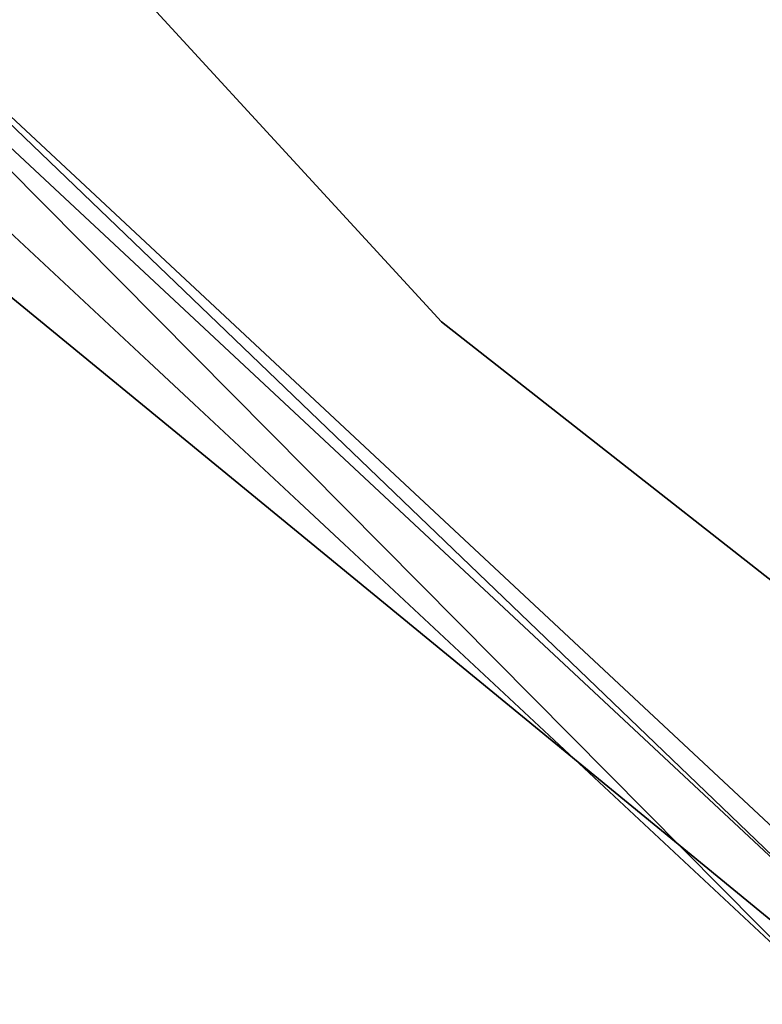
# Model space of a CAD drawing. Header units: millimetres. Extents: x 1 to 201, y 1 to 201.
# Tile 84 of 256: x 52.69 to 57.03, y 47.46 to 53.23. Entities that reach past the tile are written whole.
import ezdxf

# ---------------------------------------------------------------- set-up
doc = ezdxf.new("R2010")
doc.units = ezdxf.units.MM
doc.header["$LTSCALE"] = 25.4
doc.layers.get('0').update_dxf_attribs({"true_color": 0xff5454})

# ---------------------------------------------------------------- blocks, each defined once
blk = doc.blocks.new('MERIDA-LED-9514.STL#1')
at = {"color": 251, "true_color": 0x555555}
mesh = blk.add_polyface(dxfattribs=at)
corners = [(47.7465, 59.5233, -32.4529), (55.1545, 51.4576, -34.2529), (55.1545, 51.4576, -32.4529), (47.7465, 59.5233, -34.2529)]
mesh.append_faces([[corners[k] for k in face] for face in [(0, 1, 2), (1, 0, 3)]], dxfattribs={"vtx0": -1, "color": 251})
at = {"color": 7, "true_color": 0xffffff}
mesh = blk.add_polyface(dxfattribs=at)
corners = [(44.2771, 55.765, -19), (53.2657, 46.3637, -17), (53.2657, 46.3637, -19), (44.2771, 55.765, -17)]
mesh.append_faces([[corners[k] for k in face] for face in [(0, 1, 2), (1, 0, 3)]], dxfattribs={"vtx0": -1, "color": 7})
mesh = blk.add_polyface(dxfattribs=at)
corners = [(50.9377, 54.2451, -43), (57.6859, 47.7598, -43.5), (50.8398, 54.1537, -43.5), (57.7705, 47.8638, -43)]
mesh.append_faces([[corners[k] for k in face] for face in [(0, 1, 2), (1, 0, 3)]], dxfattribs={"vtx0": -1, "color": 7})
mesh = blk.add_polyface(dxfattribs=at)
corners = [(50.8398, 54.1537, -43.5), (57.4549, 47.4759, -43.866), (50.5723, 53.9038, -43.866), (57.6859, 47.7598, -43.5)]
mesh.append_faces([[corners[k] for k in face] for face in [(0, 1, 2), (1, 0, 3)]], dxfattribs={"vtx0": -1, "color": 7})
at = {"color": 251, "true_color": 0x555555}
mesh = blk.add_polyface(dxfattribs=at)
corners = [(52.0682, 52.0682, -4), (62.5545, 43.4623, -16), (52.0682, 52.0682, -16), (62.5545, 43.4623, -4)]
mesh.append_faces([[corners[k] for k in face] for face in [(0, 1, 2), (1, 0, 3)]], dxfattribs={"vtx0": -1, "color": 251})
mesh = blk.add_polyface(dxfattribs=at)
corners = [(63.7693, 44.6961, -32.4529), (55.1545, 51.4576, -34.2529), (63.7693, 44.6961, -34.2529), (55.1545, 51.4576, -32.4529)]
mesh.append_faces([[corners[k] for k in face] for face in [(0, 1, 2), (1, 0, 3)]], dxfattribs={"vtx0": -1, "color": 251})

msp = doc.modelspace()

# ---------------------------------------------------------------- block references
at = {"color": 0}
msp.add_blockref('MERIDA-LED-9514.STL#1', (0, 0), dxfattribs=at)

doc.saveas('drawing.dxf')
